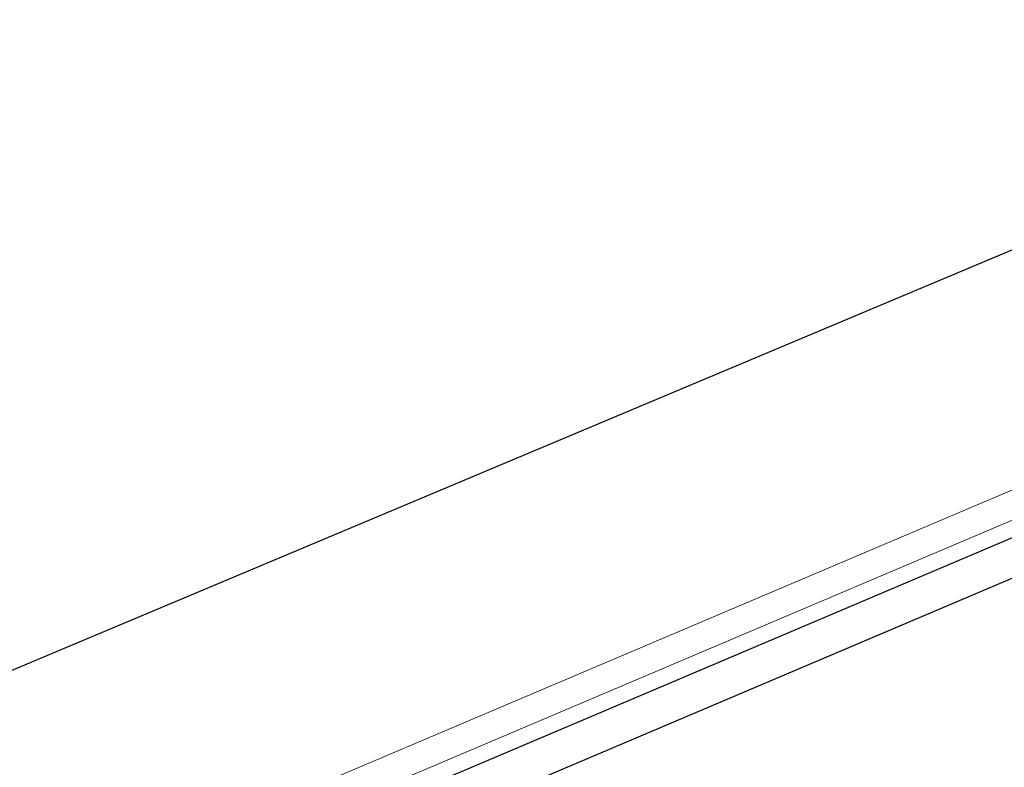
# Model space of a CAD drawing. Header units: metres. Extents: x 63115 to 703450, y -261936 to -53969.
# Tile 102 of 256: x 165450 to 165663, y -143574 to -143413. Entities that reach past the tile are written whole.
import ezdxf

# ---------------------------------------------------------------- set-up
doc = ezdxf.new("R2010")
doc.units = ezdxf.units.M
doc.layers.add('_01Hulplijnen', color=6, linetype='Continuous', plot=False)
for name, color, linetype in [('_02Binnenwanden', 2, 'Continuous'), ('_03-PROJECTION', 1, 'Continuous'), ('LAYER98', 7, 'Continuous')]:
    doc.layers.add(name, color=color, linetype=linetype)

# ---------------------------------------------------------------- blocks, each defined once
blk = doc.blocks.new('ruit_950x8')
at = {"layer": '_01Hulplijnen'}
blk.add_lwpolyline([(0, 0), (950, 0), (950, 8), (0, 8)], close=True, dxfattribs=at)
blk = doc.blocks.new('*U164')
at = {"layer": 'LAYER98', "color": 2, "linetype": 'Continuous', "lineweight": 9}
for points in [[(904.88, 12.5), (82.85, 12.5)], [(904.88, 12.5), (82.85, 12.5)], [(904.88, 6.5), (82.85, 6.5)]]:
    blk.add_lwpolyline(points, dxfattribs=at)
blk = doc.blocks.new('pui_02')
at = {"layer": '_03-PROJECTION'}
blk.add_lwpolyline([(3683.24, -2153.99), (2813.27, -2519.63), (1888.23, -2684.24), (1593.73, -2716.68), (0, -2821.9)], dxfattribs=at)
at = {"layer": '_03-PROJECTION', "rotation": 23}
for name, p in [('*U164', (2815.71, -2587.15)), ('ruit_950x8', (2834.06, -2584.79))]:
    blk.add_blockref(name, p, dxfattribs=at)

msp = doc.modelspace()

# ---------------------------------------------------------------- block references
at = {"layer": '_02Binnenwanden'}
msp.add_blockref('pui_02', (162099.37, -141258.61), dxfattribs=at)

doc.saveas('drawing.dxf')
